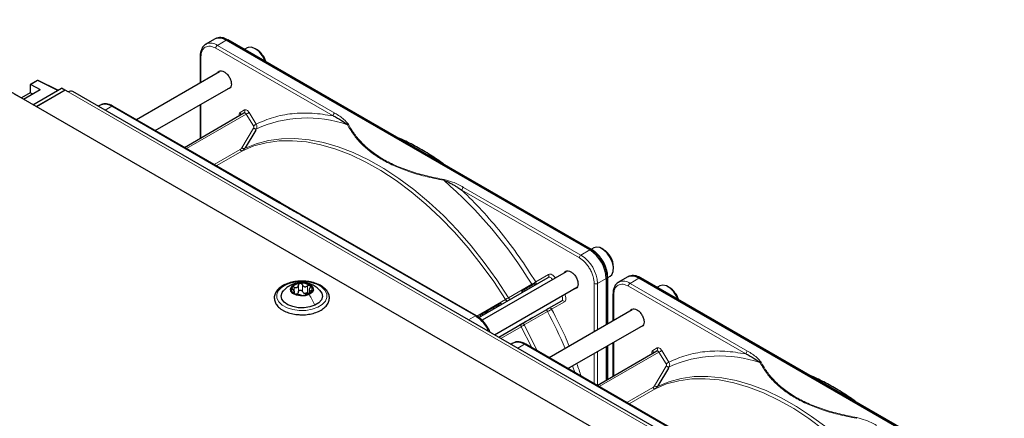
# Paper-space layout 'Blatt2' of a CAD drawing. Header units: millimetres. Extents: x 5 to 418, y 2 to 292.
# Tile 92 of 93: x 293 to 335, y 244 to 261. Entities that reach past the tile are written whole.
import ezdxf

# ---------------------------------------------------------------- set-up
doc = ezdxf.new("R2010")
doc.units = ezdxf.units.MM

psp = doc.layouts.new('Blatt2')

# ---------------------------------------------------------------- linework, layer by layer
at = {"color": 7, "linetype": 'Continuous', "lineweight": 25}
for p, q in [((329.053, 236.981), (283.515, 263.269)), ((301.458, 260.217), (301.082, 259.999)), ((301.545, 260.257), (301.49, 260.233)), ((301.082, 259.999), (301.099, 260.009)), ((317.529, 251.178), (301.958, 260.167)), ((317.607, 251.204), (302.036, 260.193)), ((302.851, 259.842), (302.748, 259.782)), ((303.258, 259.774), (303.201, 259.807)), ((300.846, 259.501), (300.846, 258.337)), ((300.846, 259.499), (300.846, 259.501)), ((301.672, 258.814), (298.114, 256.761)), ((293.556, 258.256), (293.556, 257.918)), ((293.861, 258.445), (293.565, 258.274)), ((293.584, 258.272), (293.981, 258.059)), ((293.67, 257.407), (294.9, 258.117)), ((294.741, 258.026), (293.899, 258.446)), ((295.041, 258.036), (294.9, 258.117)), ((298.914, 256.299), (302.147, 258.165)), ((293.273, 257.651), (292.892, 257.856)), ((293.556, 257.918), (293.181, 257.701)), ((293.273, 257.651), (293.981, 258.059)), ((293.646, 257.866), (293.556, 257.918)), ((293.67, 257.407), (294.73, 258.019)), ((293.811, 257.325), (295.041, 258.036)), ((295.055, 258.027), (293.825, 257.317)), ((295.041, 258.036), (295.041, 258.019)), ((295.183, 257.954), (295.055, 258.027)), ((330.879, 237.482), (295.383, 257.974)), ((296.557, 257.387), (296.478, 257.342)), ((304.294, 253.193), (297.106, 257.342)), ((300.846, 257.414), (300.846, 255.971)), ((300.164, 255.578), (302.718, 257.052)), ((303.218, 256.316), (302.766, 255.562)), ((305.497, 252.499), (304.287, 253.197)), ((312.677, 248.354), (305.489, 252.503)), ((317.7, 251.269), (317.597, 251.21)), ((318.107, 251.202), (318.051, 251.235)), ((316.521, 250.242), (312.918, 248.162)), ((318.294, 250.01), (318.288, 250.124)), ((318.545, 250.377), (318.545, 250.443)), ((312.774, 248.287), (315.746, 250.002)), ((315.191, 249.682), (315.161, 249.734)), ((318.236, 249.954), (318.236, 247.966)), ((318.297, 248.002), (318.297, 250.009)), ((318.303, 250.001), (318.4, 250.057)), ((319.136, 250.012), (318.76, 249.794)), ((318.76, 249.794), (318.777, 249.804)), ((319.223, 250.052), (319.168, 250.028)), ((335.206, 240.973), (319.636, 249.962)), ((335.284, 240.999), (319.714, 249.988)), ((304.877, 249.307), (304.877, 249.387)), ((305.513, 249.474), (305.513, 249.337)), ((313.448, 247.545), (316.996, 249.593)), ((314.726, 249.483), (314.612, 249.417)), ((314.642, 249.365), (314.612, 249.417)), ((314.82, 249.537), (314.726, 249.483)), ((314.726, 249.483), (314.756, 249.431)), ((314.923, 249.597), (314.82, 249.537)), ((314.85, 249.485), (314.82, 249.537)), ((318.523, 249.296), (318.523, 248.132)), ((318.523, 249.294), (318.523, 249.296)), ((320.529, 249.637), (320.426, 249.577)), ((320.936, 249.569), (320.879, 249.602)), ((313.62, 248.844), (313.549, 248.803)), ((313.717, 248.9), (313.62, 248.844)), ((313.65, 248.792), (313.62, 248.844)), ((313.747, 248.849), (313.717, 248.9)), ((315.773, 248.678), (316.326, 248.998)), ((312.8, 248.41), (312.847, 248.329)), ((312.951, 248.389), (312.921, 248.441)), ((313.072, 248.528), (313.043, 248.511)), ((313.073, 248.459), (313.043, 248.511)), ((313.102, 248.545), (313.072, 248.528)), ((313.102, 248.476), (313.072, 248.528)), ((313.117, 248.554), (313.1, 248.583)), ((313.152, 248.574), (313.102, 248.545)), ((313.132, 248.493), (313.102, 248.545)), ((313.399, 248.717), (313.152, 248.574)), ((313.182, 248.522), (313.152, 248.574)), ((313.549, 248.803), (313.399, 248.717)), ((313.429, 248.665), (313.399, 248.717)), ((313.579, 248.751), (313.549, 248.803)), ((314.692, 248.054), (315.685, 248.628)), ((319.35, 248.609), (315.792, 246.556)), ((313.629, 247.44), (314.593, 247.997)), ((316.592, 246.094), (319.825, 247.96)), ((314.234, 247.182), (314.155, 247.136)), ((318.523, 247.209), (318.523, 245.766)), ((321.972, 242.988), (314.784, 247.137)), ((317.841, 245.372), (320.396, 246.847)), ((318.236, 247.043), (318.236, 245.6)), ((318.297, 245.636), (318.297, 247.078)), ((320.895, 246.111), (320.443, 245.357))]:
    psp.add_line(p, q, dxfattribs=at)
at = {"color": 7, "linetype": 'Continuous', "lineweight": 18}
for p, q in [((306.538, 256.926), (301.511, 259.827)), ((301.582, 259.95), (301.958, 260.167)), ((306.609, 257.048), (301.582, 259.95)), ((301.958, 260.167), (302.01, 260.192)), ((302.01, 260.192), (317.58, 251.203)), ((300.875, 259.46), (300.875, 258.354)), ((293.88, 258.444), (293.584, 258.272)), ((294.73, 258.019), (293.88, 258.444)), ((330.679, 237.462), (295.183, 257.954)), ((296.771, 257.172), (297.057, 257.337)), ((297.057, 257.337), (304.244, 253.189)), ((300.875, 257.431), (300.875, 255.988)), ((302.816, 256.999), (300.258, 255.523)), ((302.554, 257.073), (302.739, 257.18)), ((303.123, 256.502), (302.816, 256.999)), ((302.934, 257.073), (303.241, 256.576)), ((302.625, 255.558), (303.13, 256.399)), ((303.25, 256.369), (303.218, 256.316)), ((301.437, 254.842), (302.553, 255.486)), ((302.648, 255.432), (301.532, 254.788)), ((302.766, 255.562), (302.745, 255.528)), ((317.082, 250.839), (312.055, 253.741)), ((317.152, 250.961), (312.126, 253.863)), ((305.44, 252.498), (312.627, 248.349)), ((317.529, 251.178), (317.152, 250.961)), ((317.58, 251.203), (317.529, 251.178)), ((315.214, 249.81), (315.766, 250.13)), ((318.276, 250.102), (318.283, 249.986)), ((305.222, 249.399), (305.222, 249.685)), ((314.048, 249.131), (315.041, 249.705)), ((317.718, 247.668), (317.718, 249.737)), ((318.236, 249.954), (317.86, 249.737)), ((317.86, 249.737), (317.86, 247.749)), ((318.283, 249.986), (318.236, 249.954)), ((318.283, 249.986), (318.283, 247.994)), ((319.26, 249.745), (319.636, 249.962)), ((324.286, 246.843), (319.26, 249.745)), ((319.636, 249.962), (319.688, 249.987)), ((319.688, 249.987), (335.258, 240.998)), ((304.844, 249.326), (304.844, 249.361)), ((304.871, 249.393), (304.871, 249.586)), ((305.049, 249.383), (305.049, 249.669)), ((305.436, 249.352), (305.436, 249.638)), ((305.582, 249.365), (305.582, 249.429)), ((314.953, 249.545), (314.923, 249.597)), ((315.076, 249.615), (315.046, 249.667)), ((318.553, 249.255), (318.553, 248.149)), ((324.216, 246.72), (319.189, 249.622)), ((312.687, 248.345), (313.916, 249.055)), ((316.326, 248.998), (313.629, 247.441)), ((316.446, 248.952), (315.894, 248.633)), ((312.968, 248.398), (312.938, 248.45)), ((313.026, 248.432), (312.996, 248.484)), ((315.716, 248.536), (314.723, 247.963)), ((312.627, 248.349), (312.341, 248.184)), ((312.867, 248.34), (312.837, 248.392)), ((314.59, 247.887), (313.723, 247.386)), ((318.553, 247.225), (318.553, 245.783)), ((314.448, 246.967), (314.734, 247.132)), ((314.734, 247.132), (321.922, 242.983)), ((317.718, 245.444), (317.718, 246.744)), ((317.86, 246.825), (317.86, 245.383)), ((320.493, 246.794), (317.936, 245.318)), ((318.283, 247.07), (318.283, 245.627)), ((320.232, 246.868), (320.417, 246.975)), ((320.801, 246.296), (320.493, 246.794)), ((320.611, 246.868), (320.919, 246.371)), ((316.895, 245.919), (316.787, 246.206)), ((320.303, 245.353), (320.807, 246.194)), ((320.927, 246.164), (320.895, 246.111)), ((319.115, 244.637), (320.231, 245.281)), ((320.326, 245.227), (319.21, 244.582)), ((320.443, 245.357), (320.423, 245.323))]:
    psp.add_line(p, q, dxfattribs=at)
at = {"color": 7, "linetype": 'Continuous', "lineweight": 25, "flags": 128}
for points in [[(303.63, 259.273), (303.616, 259.307), (303.506, 259.509), (303.363, 259.682), (303.203, 259.806), (303.042, 259.869), (302.898, 259.862), (302.851, 259.842)], [(318.4, 250.057), (318.47, 250.118), (318.533, 250.255), (318.543, 250.437), (318.5, 250.643), (318.408, 250.852), (318.278, 251.04), (318.122, 251.187), (317.96, 251.277), (317.806, 251.301), (317.7, 251.269)], [(305.507, 249.266), (305.336, 249.214), (305.144, 249.204), (304.96, 249.237), (304.811, 249.308), (304.721, 249.406), (304.703, 249.517), (304.76, 249.624), (304.883, 249.71)], [(304.883, 249.71), (305.054, 249.762), (305.246, 249.772), (305.431, 249.739), (305.58, 249.668), (305.67, 249.57), (305.688, 249.459), (305.631, 249.352), (305.507, 249.266)], [(318.297, 250.01), (318.297, 250.01), (318.297, 250.009)], [(305.75, 248.808), (305.535, 248.734), (305.293, 248.697), (305.042, 248.702), (304.804, 248.747), (304.598, 248.829), (304.44, 248.941), (304.343, 249.075), (304.316, 249.218), (304.359, 249.361), (304.429, 249.452)], [(305.959, 249.455), (306.047, 249.33), (306.075, 249.186), (306.031, 249.044), (305.92, 248.914), (305.75, 248.808)], [(321.308, 249.067), (321.25, 249.194), (321.124, 249.386), (320.971, 249.539), (320.808, 249.637), (320.653, 249.669), (320.529, 249.637)]]:
    psp.add_lwpolyline(points, dxfattribs=at)
at = {"color": 7, "linetype": 'Continuous', "lineweight": 18, "flags": 128}
for points in [[(302.816, 256.999), (302.805, 257.015), (302.793, 257.028), (302.78, 257.04), (302.766, 257.048), (302.753, 257.054), (302.74, 257.057), (302.729, 257.056), (302.718, 257.052)], [(313.916, 249.055), (313.414, 249.822), (312.882, 250.561), (312.322, 251.266), (311.738, 251.934), (311.134, 252.561), (310.513, 253.142), (309.878, 253.675), (309.235, 254.155), (308.586, 254.581), (307.936, 254.949), (307.288, 255.257), (306.646, 255.504), (306.015, 255.688), (305.398, 255.808), (304.798, 255.862), (304.22, 255.852), (303.667, 255.776), (303.142, 255.636), (302.648, 255.432)], [(302.745, 255.528), (303.241, 255.733), (303.767, 255.874), (304.322, 255.95), (304.902, 255.96), (305.503, 255.906), (306.122, 255.786), (306.756, 255.601), (307.399, 255.354), (308.049, 255.044), (308.702, 254.675), (309.352, 254.248), (309.998, 253.766), (310.634, 253.232), (311.257, 252.649), (311.863, 252.021), (312.449, 251.35), (313.011, 250.643), (313.545, 249.901), (314.048, 249.131)], [(304.514, 249.686), (304.755, 249.771), (305.025, 249.818), (305.307, 249.822), (305.581, 249.785), (305.829, 249.707), (306.034, 249.595), (306.181, 249.457), (306.262, 249.301), (306.269, 249.138), (306.204, 248.98), (306.07, 248.836), (305.876, 248.718), (305.636, 248.633), (305.366, 248.587), (305.084, 248.582), (304.81, 248.62), (304.562, 248.697), (304.357, 248.809), (304.209, 248.948), (304.129, 249.104), (304.121, 249.267), (304.186, 249.425), (304.321, 249.568), (304.514, 249.686)], [(315.935, 249.904), (315.919, 249.927), (315.895, 249.954), (315.869, 249.977), (315.842, 249.994), (315.815, 250.006), (315.79, 250.011), (315.766, 250.01), (315.746, 250.002)], [(316.326, 248.998), (316.343, 249.012), (316.356, 249.031), (316.364, 249.056), (316.367, 249.085), (316.365, 249.117), (316.358, 249.151), (316.347, 249.185), (316.335, 249.211)], [(315.042, 246.988), (315.026, 247.022), (314.59, 247.887)], [(314.723, 247.963), (315.163, 247.089), (315.272, 246.856)], [(320.493, 246.794), (320.483, 246.809), (320.47, 246.823), (320.458, 246.835), (320.444, 246.843), (320.431, 246.849), (320.418, 246.852), (320.406, 246.851), (320.396, 246.847)], [(331.594, 238.85), (331.092, 239.617), (330.559, 240.356), (330, 241.061), (329.416, 241.729), (328.811, 242.356), (328.19, 242.937), (327.556, 243.47), (326.913, 243.95), (326.264, 244.376), (325.613, 244.744), (324.965, 245.052), (324.324, 245.299), (323.693, 245.483), (323.075, 245.603), (322.476, 245.657), (321.898, 245.647), (321.345, 245.571), (320.82, 245.431), (320.326, 245.227)], [(320.423, 245.323), (320.918, 245.528), (321.445, 245.669), (322, 245.745), (322.58, 245.755), (323.181, 245.7), (323.8, 245.581), (324.433, 245.396), (325.077, 245.149), (325.727, 244.839), (326.379, 244.47), (327.03, 244.043), (327.676, 243.561), (328.312, 243.027), (328.935, 242.444), (329.541, 241.815), (330.127, 241.145), (330.688, 240.437), (331.222, 239.696), (331.726, 238.926)]]:
    psp.add_lwpolyline(points, dxfattribs=at)
at = {"color": 7, "linetype": 'Continuous', "lineweight": 25}
for centre, radius, start, end in [((301.665, 259.758), 0.503, 54.3824, 114.3071), ((301.714, 259.771), 0.514, 54.844, 109.1737), ((302.024, 260.168), 0.0279, 64.1059, 120.3461), ((302.754, 258.978), 0.942, 17.3593, 57.6418), ((293.573, 258.258), 0.0173, 53.8088, 189.6652), ((293.881, 258.41), 0.04, 63.4641, 119.9973), ((295.3, 257.79), 0.201, 65.6929, 125.6176), ((316.701, 249.884), 1.537, 2.6055, 57.3945), ((316.74, 249.901), 1.55, 7.4229, 57.1417), ((317.591, 251.181), 0.0281, 357.4371, 55.9531), ((317.627, 250.419), 0.919, 1.5041, 58.4905), ((305.132, 249.273), 0.472, 90.9797, 139.2502), ((305.203, 249.101), 0.648, 58.1613, 96.9453), ((319.343, 249.553), 0.503, 54.3824, 114.3071), ((319.391, 249.566), 0.514, 54.844, 109.1737), ((319.702, 249.963), 0.0279, 64.1059, 120.3461), ((304.929, 249.485), 0.182, 148.3161, 242.62), ((305.188, 249.875), 0.648, 238.1613, 276.9453), ((304.917, 249.445), 0.171, 286.0993, 304.1306), ((305.258, 249.703), 0.472, 270.9797, 319.2502), ((305.363, 249.551), 0.237, 250.3106, 264.7961), ((305.461, 249.491), 0.182, 328.3161, 62.62), ((320.406, 248.754), 0.972, 17.9984, 57.0027)]:
    psp.add_arc(centre, radius, start, end, dxfattribs=at)
at = {"color": 7, "linetype": 'Continuous', "lineweight": 18}
for centre, radius, start, end in [((301.286, 259.533), 0.511, 54.6299, 111.5164), ((301.665, 259.821), 0.154, 122.6055, 177.3945), ((300.896, 259.506), 0.0509, 187.749, 245.4439), ((293.869, 258.427), 0.0195, 56.4293, 114.9652), ((293.892, 258.428), 0.0194, 68.3898, 127.1591), ((302.478, 257.02), 0.0926, 307.8335, 35.0766), ((302.664, 257.127), 0.0922, 306.3512, 35.1851), ((301.893, 258.598), 1.846, 299.9888, 304.3156), ((306.692, 256.919), 0.154, 122.6055, 177.3945), ((305.425, 251.568), 5.271, 70.957, 114.3749), ((298.562, 239.622), 19.319, 31.4621, 48.8282), ((312.208, 253.734), 0.154, 122.6055, 177.3945), ((317.235, 250.832), 0.154, 122.6055, 177.3945), ((316.324, 249.667), 1.537, 2.6055, 57.3945), ((317.595, 251.179), 0.0279, 64.1059, 120.3461), ((315.691, 250.076), 0.0922, 306.3512, 35.1851), ((317.789, 249.873), 0.154, 242.6097, 297.3903), ((318.269, 250.011), 0.0279, 299.6454, 355.8931), ((318.964, 249.328), 0.511, 54.6299, 111.5164), ((319.342, 249.615), 0.154, 122.6055, 177.3945), ((318.574, 249.301), 0.0509, 187.749, 245.4439), ((316.363, 248.913), 0.0922, 24.8163, 113.6431), ((297.216, 238.614), 20.992, 23.4081, 28.207), ((320.156, 246.815), 0.0926, 307.8335, 35.0766), ((320.341, 246.922), 0.0922, 306.3512, 35.1851), ((319.57, 248.393), 1.846, 299.9888, 304.3156), ((324.369, 246.713), 0.154, 122.6055, 177.3945), ((323.103, 241.363), 5.271, 70.957, 114.3749)]:
    psp.add_arc(centre, radius, start, end, dxfattribs=at)
at = {"color": 7, "linetype": 'Continuous', "lineweight": 25}
psp.add_ellipse((294.73, 257.987), major_axis=(0.02, 0.0347), ratio=0.576679, start_param=0.034867, end_param=0.784708, dxfattribs=at)
for points, knots in [([(301.105, 260.005), (301.075, 259.99), (301, 259.952), (300.917, 259.841), (300.864, 259.695), (300.842, 259.578), (300.847, 259.511), (300.848, 259.5)], [0, 0, 0, 0, 0.178353, 0.449155, 0.712576, 0.95398, 1, 1, 1, 1]), ([(301.596, 258.771), (301.614, 258.797), (301.652, 258.853), (301.753, 258.872), (301.832, 258.837), (301.872, 258.819)], [0, 0, 0, 0, 0.314168, 0.657084, 1, 1, 1, 1]), ([(301.872, 258.819), (301.912, 258.791), (301.991, 258.734), (302.092, 258.595), (302.16, 258.44), (302.184, 258.288), (302.16, 258.165), (302.095, 258.085), (302.028, 258.08), (301.996, 258.078)], [0, 0, 0, 0, 0.144573, 0.289146, 0.433719, 0.578293, 0.722866, 0.867439, 1, 1, 1, 1]), ([(297.106, 257.339), (297.079, 257.355), (297.008, 257.397), (296.889, 257.434), (296.753, 257.447), (296.642, 257.434), (296.589, 257.399), (296.574, 257.389)], [0, 0, 0, 0, 0.145773, 0.38604, 0.633582, 0.892952, 1, 1, 1, 1]), ([(302.543, 256.955), (302.543, 256.955), (302.543, 256.954), (302.538, 256.947), (302.534, 256.946), (302.534, 256.946)], [0, 0, 0, 0, 0.337931, 0.908636, 1, 1, 1, 1]), ([(306.538, 256.926), (306.663, 256.865), (306.891, 256.755), (307.066, 256.614), (307.145, 256.551)], [0, 0, 0, 0, 0.546487, 1, 1, 1, 1]), ([(311.268, 254.864), (311.082, 254.993), (310.696, 255.263), (310.104, 255.607), (309.651, 255.846), (309.403, 255.948), (309.356, 255.967)], [0, 0, 0, 0, 0.292559, 0.608996, 0.925533, 1, 1, 1, 1]), ([(302.648, 255.432), (302.667, 255.445), (302.705, 255.47), (302.732, 255.509), (302.745, 255.528)], [0, 0, 0, 0, 0.495823, 1, 1, 1, 1]), ([(311.28, 254.164), (311.319, 254.15), (311.397, 254.121), (311.52, 254.062), (311.648, 253.993), (311.773, 253.922), (311.908, 253.84), (311.997, 253.779), (312.055, 253.741)], [0, 0, 0, 0, 0.131707, 0.266427, 0.45503, 0.620819, 0.756483, 1, 1, 1, 1]), ([(318.096, 250.689), (318.05, 250.761), (317.987, 250.861), (317.877, 250.988), (317.779, 251.083), (317.683, 251.16), (317.625, 251.191), (317.607, 251.201)], [0, 0, 0, 0, 0.332055, 0.465031, 0.682019, 0.901125, 1, 1, 1, 1]), ([(317.619, 251.177), (317.702, 251.119), (317.83, 251.029), (317.984, 250.845), (318.09, 250.686), (318.174, 250.515), (318.246, 250.325), (318.257, 250.204), (318.264, 250.137)], [0, 0, 0, 0, 0.260513, 0.400752, 0.543967, 0.687182, 0.82742, 1, 1, 1, 1]), ([(318.288, 250.124), (318.288, 250.134), (318.285, 250.191), (318.26, 250.295), (318.216, 250.439), (318.161, 250.569), (318.115, 250.654), (318.096, 250.689)], [0, 0, 0, 0, 0.057456, 0.318799, 0.541248, 0.806265, 1, 1, 1, 1]), ([(316.446, 250.199), (316.464, 250.225), (316.501, 250.28), (316.602, 250.299), (316.682, 250.264), (316.721, 250.247)], [0, 0, 0, 0, 0.314168, 0.657084, 1, 1, 1, 1]), ([(316.721, 250.247), (316.761, 250.219), (316.84, 250.162), (316.942, 250.022), (317.009, 249.867), (317.033, 249.715), (317.009, 249.592), (316.945, 249.513), (316.878, 249.508), (316.846, 249.506)], [0, 0, 0, 0, 0.144573, 0.289146, 0.433719, 0.578293, 0.722866, 0.867439, 1, 1, 1, 1]), ([(305.331, 249.837), (305.251, 249.841), (305.081, 249.848), (304.823, 249.814), (304.572, 249.745), (304.353, 249.641), (304.178, 249.506), (304.059, 249.345), (304.006, 249.167), (304.023, 248.991), (304.102, 248.829), (304.204, 248.717), (304.279, 248.661), (304.299, 248.646)], [0, 0, 0, 0, 0.086282, 0.185601, 0.28521, 0.385407, 0.486394, 0.587428, 0.685685, 0.779446, 0.871544, 0.965572, 1, 1, 1, 1]), ([(304.749, 249.68), (304.681, 249.645), (304.564, 249.583), (304.473, 249.489), (304.435, 249.45)], [0, 0, 0, 0, 0.580484, 1, 1, 1, 1]), ([(305.95, 249.456), (305.92, 249.487), (305.84, 249.57), (305.683, 249.666), (305.487, 249.746), (305.27, 249.786), (305.038, 249.777), (304.862, 249.73), (304.769, 249.689), (304.749, 249.68)], [0, 0, 0, 0, 0.100749, 0.262257, 0.420848, 0.583927, 0.767422, 0.948656, 1, 1, 1, 1]), ([(304.99, 248.413), (305.042, 248.406), (305.183, 248.39), (305.421, 248.405), (305.684, 248.453), (305.922, 248.539), (306.122, 248.658), (306.274, 248.805), (306.364, 248.975), (306.385, 249.154), (306.339, 249.325), (306.236, 249.479), (306.081, 249.612), (305.877, 249.722), (305.634, 249.798), (305.445, 249.836), (305.342, 249.837), (305.331, 249.837)], [0, 0, 0, 0, 0.042893, 0.116634, 0.190507, 0.26469, 0.339399, 0.414652, 0.489109, 0.560561, 0.62935, 0.698063, 0.769173, 0.842509, 0.916511, 0.990371, 1, 1, 1, 1]), ([(305.124, 249.745), (305.114, 249.743), (305.094, 249.739), (305.07, 249.721), (305.053, 249.697), (305.05, 249.678), (305.049, 249.669)], [0, 0, 0, 0, 0.250033, 0.4996315, 0.7492277, 1, 1, 1, 1]), ([(305.222, 249.685), (305.217, 249.694), (305.209, 249.711), (305.185, 249.731), (305.156, 249.744), (305.135, 249.744), (305.124, 249.745)], [0, 0, 0, 0, 0.249815, 0.499908, 0.75012, 1, 1, 1, 1]), ([(305.222, 249.685), (305.231, 249.667), (305.246, 249.639), (305.28, 249.614), (305.31, 249.602), (305.343, 249.6), (305.387, 249.607), (305.416, 249.626), (305.436, 249.638)], [0, 0, 0, 0, 0.249199, 0.374336, 0.49893, 0.624007, 0.749759, 1, 1, 1, 1]), ([(315.161, 249.734), (315.16, 249.733), (315.157, 249.732), (315.134, 249.718), (315.097, 249.697), (315.063, 249.678), (315.046, 249.667)], [0, 0, 0, 0, 0.2389, 0.474476, 0.723416, 1, 1, 1, 1]), ([(318.782, 249.8), (318.753, 249.785), (318.678, 249.747), (318.595, 249.636), (318.541, 249.49), (318.52, 249.373), (318.525, 249.305), (318.526, 249.295)], [0, 0, 0, 0, 0.178353, 0.449155, 0.712576, 0.95398, 1, 1, 1, 1]), ([(304.775, 249.581), (304.772, 249.574), (304.767, 249.562), (304.772, 249.538), (304.786, 249.513), (304.801, 249.499), (304.808, 249.491)], [0, 0, 0, 0, 0.249857, 0.499466, 0.749011, 1, 1, 1, 1]), ([(304.871, 249.586), (304.861, 249.59), (304.842, 249.598), (304.814, 249.601), (304.789, 249.596), (304.78, 249.586), (304.775, 249.581)], [0, 0, 0, 0, 0.249807, 0.500055, 0.750309, 1, 1, 1, 1]), ([(304.844, 249.361), (304.855, 249.363), (304.871, 249.366), (304.878, 249.381), (304.877, 249.398), (304.867, 249.42), (304.848, 249.452), (304.824, 249.476), (304.808, 249.491)], [0, 0, 0, 0, 0.249201, 0.374338, 0.498932, 0.624008, 0.74976, 1, 1, 1, 1]), ([(304.844, 249.361), (304.839, 249.36), (304.829, 249.358), (304.824, 249.35), (304.829, 249.338), (304.84, 249.329), (304.846, 249.324)], [0, 0, 0, 0, 0.249852, 0.499902, 0.750115, 1, 1, 1, 1]), ([(304.846, 249.324), (304.853, 249.319), (304.868, 249.31), (304.898, 249.298), (304.928, 249.288), (304.946, 249.284), (304.955, 249.282)], [0, 0, 0, 0, 0.249991, 0.499611, 0.749127, 1, 1, 1, 1]), ([(304.871, 249.586), (304.891, 249.577), (304.922, 249.565), (304.963, 249.565), (304.992, 249.572), (305.015, 249.589), (305.04, 249.62), (305.045, 249.649), (305.049, 249.669)], [0, 0, 0, 0, 0.249168, 0.374303, 0.498903, 0.623987, 0.749746, 1, 1, 1, 1]), ([(305.169, 249.235), (305.159, 249.237), (305.145, 249.241), (305.11, 249.247), (305.08, 249.254), (305.047, 249.261), (305.003, 249.272), (304.974, 249.278), (304.955, 249.282)], [0, 0, 0, 0, 0.2491995, 0.3743362, 0.4989302, 0.6240074, 0.7497593, 1, 1, 1, 1]), ([(305.049, 249.383), (305.047, 249.368), (305.042, 249.337), (305.023, 249.314), (305.013, 249.303)], [0, 0, 0, 0, 0.50155, 1, 1, 1, 1]), ([(305.049, 249.383), (305.05, 249.393), (305.053, 249.411), (305.069, 249.435), (305.093, 249.452), (305.124, 249.461), (305.156, 249.458), (305.185, 249.446), (305.208, 249.425), (305.217, 249.408), (305.222, 249.399)], [0, 0, 0, 0, 0.125193, 0.249438, 0.374279, 0.499024, 0.623869, 0.749369, 0.87443, 1, 1, 1, 1]), ([(305.283, 249.328), (305.269, 249.337), (305.242, 249.356), (305.229, 249.385), (305.222, 249.399)], [0, 0, 0, 0, 0.498457, 1, 1, 1, 1]), ([(305.266, 249.231), (305.277, 249.233), (305.297, 249.235), (305.321, 249.241), (305.337, 249.246), (305.34, 249.249), (305.342, 249.251)], [0, 0, 0, 0, 0.250033, 0.499632, 0.749228, 1, 1, 1, 1]), ([(305.436, 249.352), (305.421, 249.342), (305.392, 249.323), (305.358, 249.318), (305.341, 249.315)], [0, 0, 0, 0, 0.501552, 1, 1, 1, 1]), ([(305.52, 249.334), (305.499, 249.327), (305.469, 249.315), (305.428, 249.296), (305.399, 249.283), (305.375, 249.272), (305.351, 249.26), (305.345, 249.254), (305.342, 249.251)], [0, 0, 0, 0, 0.249168, 0.374303, 0.498903, 0.623987, 0.749746, 1, 1, 1, 1]), ([(305.545, 249.652), (305.537, 249.656), (305.522, 249.663), (305.492, 249.663), (305.462, 249.655), (305.445, 249.644), (305.436, 249.638)], [0, 0, 0, 0, 0.249991, 0.499611, 0.749127, 1, 1, 1, 1]), ([(305.546, 249.559), (305.535, 249.541), (305.519, 249.514), (305.513, 249.48), (305.514, 249.457), (305.523, 249.441), (305.543, 249.428), (305.567, 249.428), (305.582, 249.429)], [0, 0, 0, 0, 0.249201, 0.374338, 0.498932, 0.624008, 0.74976, 1, 1, 1, 1]), ([(305.52, 249.334), (305.529, 249.338), (305.548, 249.345), (305.576, 249.36), (305.601, 249.378), (305.611, 249.389), (305.616, 249.395)], [0, 0, 0, 0, 0.249807, 0.500055, 0.750309, 1, 1, 1, 1]), ([(305.546, 249.559), (305.551, 249.568), (305.561, 249.585), (305.566, 249.611), (305.562, 249.635), (305.55, 249.646), (305.545, 249.652)], [0, 0, 0, 0, 0.2498519, 0.4999015, 0.7501147, 1, 1, 1, 1]), ([(305.616, 249.395), (305.618, 249.401), (305.624, 249.412), (305.618, 249.423), (305.604, 249.43), (305.59, 249.429), (305.582, 249.429)], [0, 0, 0, 0, 0.249857, 0.499466, 0.749011, 1, 1, 1, 1]), ([(315.046, 249.667), (315.026, 249.656), (314.988, 249.634), (314.944, 249.609), (314.923, 249.597)], [0, 0, 0, 0, 0.520139, 1, 1, 1, 1]), ([(305.169, 249.235), (305.173, 249.234), (305.182, 249.232), (305.205, 249.23), (305.234, 249.229), (305.256, 249.231), (305.266, 249.231)], [0, 0, 0, 0, 0.249815, 0.499908, 0.75012, 1, 1, 1, 1]), ([(304.299, 248.646), (304.332, 248.624), (304.428, 248.561), (304.62, 248.482), (304.823, 248.425), (304.952, 248.415), (304.99, 248.413)], [0, 0, 0, 0, 0.18036, 0.519453, 0.858398, 1, 1, 1, 1]), ([(312.936, 248.449), (312.926, 248.444), (312.908, 248.433), (312.88, 248.417), (312.856, 248.403), (312.844, 248.396), (312.837, 248.392)], [0, 0, 0, 0, 0.257013, 0.493304, 0.733189, 1, 1, 1, 1]), ([(312.938, 248.45), (312.932, 248.447), (312.924, 248.442), (312.92, 248.44), (312.921, 248.441), (312.921, 248.441)], [0, 0, 0, 0, 0.520179, 0.7607323, 1, 1, 1, 1]), ([(312.996, 248.484), (312.99, 248.481), (312.979, 248.474), (312.963, 248.465), (312.949, 248.457), (312.941, 248.452), (312.938, 248.45)], [0, 0, 0, 0, 0.255127, 0.498018, 0.74194, 1, 1, 1, 1]), ([(313.07, 248.527), (313.058, 248.52), (313.035, 248.507), (313.009, 248.491), (312.996, 248.484)], [0, 0, 0, 0, 0.530715, 1, 1, 1, 1]), ([(315.685, 248.628), (315.693, 248.632), (315.71, 248.642), (315.735, 248.656), (315.757, 248.669), (315.768, 248.675), (315.773, 248.678)], [0, 0, 0, 0, 0.248974, 0.501635, 0.750749, 1, 1, 1, 1]), ([(319.274, 248.566), (319.292, 248.592), (319.33, 248.647), (319.431, 248.666), (319.51, 248.631), (319.55, 248.614)], [0, 0, 0, 0, 0.3141679, 0.6570839, 1, 1, 1, 1]), ([(319.55, 248.614), (319.589, 248.586), (319.669, 248.529), (319.77, 248.39), (319.838, 248.235), (319.862, 248.082), (319.837, 247.96), (319.773, 247.88), (319.706, 247.875), (319.674, 247.873)], [0, 0, 0, 0, 0.144573, 0.289146, 0.433719, 0.578293, 0.722866, 0.867439, 1, 1, 1, 1]), ([(313.164, 247.842), (313.118, 247.914), (313.054, 248.014), (312.944, 248.141), (312.845, 248.236), (312.75, 248.312), (312.693, 248.342), (312.677, 248.351)], [0, 0, 0, 0, 0.335682, 0.470248, 0.690009, 0.912205, 1, 1, 1, 1]), ([(312.837, 248.392), (312.83, 248.388), (312.82, 248.382), (312.816, 248.38), (312.818, 248.381), (312.818, 248.381)], [0, 0, 0, 0, 0.5110357, 0.7533793, 1, 1, 1, 1]), ([(314.593, 247.997), (314.608, 248.006), (314.639, 248.024), (314.675, 248.044), (314.692, 248.054)], [0, 0, 0, 0, 0.5, 1, 1, 1, 1]), ([(313.251, 247.661), (313.239, 247.69), (313.214, 247.752), (313.181, 247.811), (313.164, 247.842)], [0, 0, 0, 0, 0.475445, 1, 1, 1, 1]), ([(314.784, 247.134), (314.757, 247.15), (314.686, 247.192), (314.567, 247.229), (314.431, 247.242), (314.32, 247.229), (314.267, 247.194), (314.251, 247.184)], [0, 0, 0, 0, 0.1457732, 0.3860402, 0.6335822, 0.8929522, 1, 1, 1, 1]), ([(320.221, 246.75), (320.221, 246.75), (320.221, 246.749), (320.215, 246.742), (320.212, 246.741), (320.211, 246.741)], [0, 0, 0, 0, 0.337931, 0.908636, 1, 1, 1, 1]), ([(324.216, 246.72), (324.341, 246.66), (324.569, 246.55), (324.744, 246.409), (324.823, 246.346)], [0, 0, 0, 0, 0.546487, 1, 1, 1, 1]), ([(328.945, 244.658), (328.76, 244.788), (328.373, 245.058), (327.782, 245.401), (327.329, 245.641), (327.081, 245.743), (327.033, 245.762)], [0, 0, 0, 0, 0.292559, 0.608996, 0.925533, 1, 1, 1, 1]), ([(320.326, 245.227), (320.345, 245.239), (320.383, 245.265), (320.41, 245.304), (320.423, 245.323)], [0, 0, 0, 0, 0.495823, 1, 1, 1, 1])]:
    psp.add_open_spline(points, degree=3, knots=knots, dxfattribs=at)
at = {"color": 7, "linetype": 'Continuous', "lineweight": 18}
for points, knots in [([(301.511, 259.827), (301.431, 259.864), (301.308, 259.92), (301.16, 259.914), (301.058, 259.878), (300.976, 259.807), (300.896, 259.682), (300.883, 259.548), (300.875, 259.46)], [0, 0, 0, 0, 0.2394568, 0.3683607, 0.5, 0.6316393, 0.7605432, 1, 1, 1, 1]), ([(297.057, 257.337), (296.963, 257.38), (296.776, 257.466), (296.63, 257.413), (296.557, 257.387)], [0, 0, 0, 0, 0.500051, 1, 1, 1, 1]), ([(297.106, 257.342), (297.099, 257.345), (297.085, 257.35), (297.066, 257.342), (297.057, 257.337)], [0, 0, 0, 0, 0.4996716, 1, 1, 1, 1]), ([(302.517, 256.951), (302.515, 256.963), (302.509, 256.998), (302.521, 257.044), (302.543, 257.063), (302.554, 257.073)], [0, 0, 0, 0, 0.205862, 0.617587, 1, 1, 1, 1]), ([(302.739, 257.18), (302.753, 257.185), (302.781, 257.194), (302.835, 257.176), (302.89, 257.134), (302.92, 257.093), (302.934, 257.073)], [0, 0, 0, 0, 0.240773, 0.5, 0.759227, 1, 1, 1, 1]), ([(303.241, 256.576), (303.482, 256.681), (303.966, 256.893), (304.775, 257.04), (305.631, 257.07), (306.236, 256.974), (306.538, 256.926)], [0, 0, 0, 0, 0.2492569, 0.5, 0.7507431, 1, 1, 1, 1]), ([(307.189, 256.568), (307.131, 256.639), (306.984, 256.817), (306.75, 256.961), (306.609, 257.048)], [0, 0, 0, 0, 0.39819, 1, 1, 1, 1]), ([(303.13, 256.399), (303.133, 256.407), (303.14, 256.421), (303.142, 256.448), (303.137, 256.476), (303.128, 256.493), (303.123, 256.502)], [0, 0, 0, 0, 0.247321, 0.497654, 0.748719, 1, 1, 1, 1]), ([(303.25, 256.369), (303.256, 256.382), (303.27, 256.409), (303.276, 256.46), (303.269, 256.518), (303.251, 256.556), (303.241, 256.576)], [0, 0, 0, 0, 0.216924, 0.455917, 0.716953, 1, 1, 1, 1]), ([(307.145, 256.551), (307.152, 256.555), (307.166, 256.562), (307.181, 256.566), (307.189, 256.568)], [0, 0, 0, 0, 0.483164, 1, 1, 1, 1]), ([(307.145, 256.551), (307.238, 256.394), (307.415, 256.096), (307.773, 255.691), (308.182, 255.34), (308.649, 255.033), (309.182, 254.763), (309.791, 254.527), (310.492, 254.32), (311.009, 254.218), (311.28, 254.164)], [0, 0, 0, 0, 0.141038, 0.268348, 0.385526, 0.500284, 0.615098, 0.732344, 0.859336, 1, 1, 1, 1]), ([(311.294, 254.198), (311.047, 254.246), (310.567, 254.339), (309.883, 254.533), (309.251, 254.769), (308.675, 255.056), (308.178, 255.389), (307.768, 255.754), (307.433, 256.148), (307.272, 256.425), (307.189, 256.568)], [0, 0, 0, 0, 0.12858, 0.250087, 0.37511, 0.500001, 0.624892, 0.749914, 0.87141, 1, 1, 1, 1]), ([(311.28, 254.164), (311.282, 254.17), (311.287, 254.184), (311.291, 254.193), (311.294, 254.198)], [0, 0, 0, 0, 0.499999, 1, 1, 1, 1]), ([(312.126, 253.863), (311.975, 253.945), (311.725, 254.08), (311.417, 254.164), (311.294, 254.198)], [0, 0, 0, 0, 0.600655, 1, 1, 1, 1]), ([(312.055, 253.741), (312.342, 253.455), (312.919, 252.882), (313.736, 251.92), (314.512, 250.9), (314.98, 250.173), (315.214, 249.81)], [0, 0, 0, 0, 0.2493274, 0.5, 0.7506726, 1, 1, 1, 1]), ([(304.244, 253.189), (304.253, 253.192), (304.271, 253.2), (304.289, 253.199), (304.294, 253.193), (304.294, 253.193)], [0, 0, 0, 0, 0.499615, 0.99923, 1, 1, 1, 1]), ([(304.244, 253.189), (304.375, 253.113), (304.574, 252.998), (304.843, 252.844), (305.11, 252.689), (305.31, 252.574), (305.44, 252.498)], [0, 0, 0, 0, 0.327983, 0.500008, 0.672268, 1, 1, 1, 1]), ([(305.49, 252.503), (305.483, 252.505), (305.468, 252.511), (305.449, 252.502), (305.44, 252.498)], [0, 0, 0, 0, 0.498802, 1, 1, 1, 1]), ([(317.718, 249.737), (317.71, 249.834), (317.697, 249.984), (317.617, 250.201), (317.535, 250.366), (317.433, 250.519), (317.285, 250.697), (317.162, 250.783), (317.082, 250.839)], [0, 0, 0, 0, 0.239457, 0.368361, 0.5, 0.631639, 0.760543, 1, 1, 1, 1]), ([(315.766, 250.13), (315.787, 250.137), (315.829, 250.152), (315.911, 250.124), (315.994, 250.062), (316.037, 250), (316.058, 249.97)], [0, 0, 0, 0, 0.240773, 0.5, 0.759227, 1, 1, 1, 1]), ([(304.749, 249.68), (304.749, 249.68), (304.785, 249.708), (304.834, 249.709), (304.883, 249.71)], [0, 0, 0, 0, 0.0038675, 1, 1, 1, 1]), ([(315.214, 249.81), (315.202, 249.803), (315.179, 249.788), (315.132, 249.76), (315.085, 249.731), (315.055, 249.713), (315.041, 249.705)], [0, 0, 0, 0, 0.280057, 0.540096, 0.780086, 1, 1, 1, 1]), ([(319.189, 249.622), (319.109, 249.659), (318.986, 249.715), (318.838, 249.709), (318.736, 249.673), (318.653, 249.602), (318.574, 249.477), (318.561, 249.342), (318.553, 249.255)], [0, 0, 0, 0, 0.239457, 0.368361, 0.5, 0.631639, 0.760543, 1, 1, 1, 1]), ([(316.454, 249.285), (316.469, 249.251), (316.501, 249.183), (316.513, 249.08), (316.497, 248.995), (316.463, 248.966), (316.446, 248.952)], [0, 0, 0, 0, 0.240773, 0.5, 0.759227, 1, 1, 1, 1]), ([(314.048, 249.131), (314.024, 249.118), (313.977, 249.09), (313.936, 249.067), (313.916, 249.055)], [0, 0, 0, 0, 0.500009, 1, 1, 1, 1]), ([(313.916, 249.055), (313.923, 249.044), (313.938, 249.024), (313.965, 249.004), (313.992, 248.994), (314.006, 248.999), (314.013, 249.002)], [0, 0, 0, 0, 0.249998, 0.499998, 0.749999, 1, 1, 1, 1]), ([(315.716, 248.536), (315.73, 248.544), (315.761, 248.561), (315.809, 248.587), (315.857, 248.613), (315.881, 248.626), (315.894, 248.633)], [0, 0, 0, 0, 0.2194992, 0.4593516, 0.7195291, 1, 1, 1, 1]), ([(315.894, 248.633), (316.095, 248.25), (316.369, 247.729), (316.591, 247.194), (316.65, 247.051)], [0, 0, 0, 0, 0.733415, 1, 1, 1, 1]), ([(312.627, 248.349), (312.636, 248.353), (312.654, 248.36), (312.672, 248.359), (312.678, 248.353), (312.678, 248.353)], [0, 0, 0, 0, 0.483167, 0.966335, 1, 1, 1, 1]), ([(313.18, 247.7), (313.163, 247.74), (313.099, 247.9), (312.901, 248.151), (312.718, 248.283), (312.627, 248.349)], [0, 0, 0, 0, 0.146513, 0.573257, 1, 1, 1, 1]), ([(314.593, 247.997), (314.587, 247.992), (314.576, 247.983), (314.571, 247.955), (314.575, 247.921), (314.585, 247.898), (314.59, 247.887)], [0, 0, 0, 0, 0.249998, 0.499999, 0.749999, 1, 1, 1, 1]), ([(314.59, 247.887), (314.611, 247.898), (314.652, 247.922), (314.699, 247.949), (314.723, 247.963)], [0, 0, 0, 0, 0.499991, 1, 1, 1, 1]), ([(314.734, 247.132), (314.641, 247.175), (314.453, 247.261), (314.307, 247.208), (314.234, 247.182)], [0, 0, 0, 0, 0.5000511, 1, 1, 1, 1]), ([(314.784, 247.137), (314.777, 247.14), (314.762, 247.145), (314.744, 247.137), (314.734, 247.132)], [0, 0, 0, 0, 0.4996716, 1, 1, 1, 1]), ([(320.195, 246.746), (320.193, 246.758), (320.187, 246.793), (320.199, 246.839), (320.221, 246.858), (320.232, 246.868)], [0, 0, 0, 0, 0.205862, 0.617587, 1, 1, 1, 1]), ([(320.417, 246.975), (320.43, 246.979), (320.458, 246.989), (320.513, 246.971), (320.568, 246.929), (320.597, 246.888), (320.611, 246.868)], [0, 0, 0, 0, 0.240773, 0.5, 0.759227, 1, 1, 1, 1]), ([(320.919, 246.371), (321.16, 246.476), (321.644, 246.688), (322.453, 246.835), (323.308, 246.865), (323.914, 246.768), (324.216, 246.72)], [0, 0, 0, 0, 0.249257, 0.5, 0.750743, 1, 1, 1, 1]), ([(324.867, 246.363), (324.808, 246.434), (324.662, 246.612), (324.428, 246.756), (324.286, 246.843)], [0, 0, 0, 0, 0.39819, 1, 1, 1, 1]), ([(316.965, 246.309), (316.967, 246.305), (317.043, 246.126), (317.1, 245.945), (317.156, 245.768)], [0, 0, 0, 0, 0.02245, 1, 1, 1, 1]), ([(320.927, 246.164), (320.934, 246.177), (320.947, 246.204), (320.954, 246.255), (320.947, 246.313), (320.929, 246.351), (320.919, 246.371)], [0, 0, 0, 0, 0.216924, 0.455917, 0.716953, 1, 1, 1, 1]), ([(324.823, 246.346), (324.829, 246.349), (324.843, 246.357), (324.859, 246.361), (324.867, 246.363)], [0, 0, 0, 0, 0.483164, 1, 1, 1, 1]), ([(324.823, 246.346), (324.916, 246.189), (325.093, 245.891), (325.451, 245.486), (325.86, 245.135), (326.327, 244.828), (326.86, 244.558), (327.469, 244.322), (328.17, 244.115), (328.686, 244.013), (328.958, 243.959)], [0, 0, 0, 0, 0.141038, 0.268348, 0.385526, 0.500284, 0.615098, 0.732344, 0.859336, 1, 1, 1, 1]), ([(328.971, 243.993), (328.724, 244.041), (328.244, 244.134), (327.561, 244.327), (326.929, 244.564), (326.353, 244.851), (325.855, 245.183), (325.446, 245.548), (325.11, 245.943), (324.949, 246.22), (324.867, 246.363)], [0, 0, 0, 0, 0.12858, 0.250087, 0.37511, 0.500001, 0.624892, 0.749914, 0.87141, 1, 1, 1, 1]), ([(320.807, 246.194), (320.811, 246.202), (320.818, 246.216), (320.819, 246.243), (320.815, 246.271), (320.806, 246.288), (320.801, 246.296)], [0, 0, 0, 0, 0.2473211, 0.4976536, 0.7487194, 1, 1, 1, 1]), ([(328.958, 243.959), (328.96, 243.965), (328.964, 243.979), (328.969, 243.988), (328.971, 243.993)], [0, 0, 0, 0, 0.499999, 1, 1, 1, 1]), ([(329.803, 243.658), (329.653, 243.739), (329.403, 243.875), (329.095, 243.959), (328.971, 243.993)], [0, 0, 0, 0, 0.600655, 1, 1, 1, 1])]:
    psp.add_open_spline(points, degree=3, knots=knots, dxfattribs=at)
for points in [[(303.241, 256.576), (303.234, 256.571), (303.22, 256.561), (303.188, 256.54), (303.153, 256.519), (303.133, 256.507), (303.123, 256.502)], [(303.13, 256.399), (303.14, 256.392), (303.16, 256.378), (303.195, 256.366), (303.227, 256.361), (303.242, 256.367), (303.25, 256.369)], [(302.553, 255.486), (302.567, 255.496), (302.596, 255.515), (302.616, 255.544), (302.625, 255.558)], [(302.648, 255.432), (302.641, 255.43), (302.627, 255.426), (302.601, 255.436), (302.574, 255.456), (302.56, 255.476), (302.553, 255.486)], [(302.745, 255.528), (302.738, 255.525), (302.723, 255.52), (302.69, 255.524), (302.656, 255.537), (302.636, 255.551), (302.625, 255.558)], [(315.193, 249.683), (315.201, 249.69), (315.218, 249.703), (315.23, 249.736), (315.23, 249.774), (315.219, 249.798), (315.214, 249.81)], [(305.75, 248.808), (305.716, 248.889), (305.648, 249.051), (305.554, 249.194), (305.507, 249.266)], [(314.112, 249.059), (314.109, 249.059), (314.104, 249.059), (314.087, 249.075), (314.068, 249.099), (314.055, 249.121), (314.048, 249.131)], [(315.685, 248.628), (315.684, 248.625), (315.681, 248.62), (315.686, 248.598), (315.698, 248.569), (315.71, 248.547), (315.716, 248.536)], [(315.894, 248.633), (315.886, 248.643), (315.871, 248.665), (315.838, 248.684), (315.803, 248.69), (315.783, 248.682), (315.773, 248.678)], [(314.692, 248.054), (314.691, 248.052), (314.688, 248.047), (314.693, 248.025), (314.705, 247.996), (314.717, 247.974), (314.723, 247.963)], [(320.919, 246.371), (320.912, 246.366), (320.897, 246.356), (320.865, 246.335), (320.831, 246.314), (320.811, 246.302), (320.801, 246.296)], [(320.807, 246.194), (320.817, 246.187), (320.838, 246.173), (320.872, 246.16), (320.905, 246.156), (320.92, 246.162), (320.927, 246.164)], [(320.231, 245.281), (320.245, 245.291), (320.273, 245.31), (320.293, 245.339), (320.303, 245.353)], [(320.326, 245.227), (320.319, 245.225), (320.305, 245.221), (320.278, 245.231), (320.252, 245.251), (320.238, 245.271), (320.231, 245.281)], [(320.423, 245.323), (320.416, 245.32), (320.4, 245.315), (320.368, 245.319), (320.334, 245.332), (320.313, 245.346), (320.303, 245.353)]]:
    psp.add_open_spline(points, degree=3, dxfattribs=at)
at = {"color": 7, "linetype": 'Continuous', "lineweight": 25}
for points in [[(314.646, 248.028), (314.616, 248.01), (314.556, 247.976), (314.514, 247.952), (314.517, 247.954), (314.567, 247.982), (314.655, 248.033), (314.768, 248.098), (314.891, 248.169), (314.961, 248.21), (314.996, 248.23)], [(314.996, 248.23), (315.025, 248.247), (315.085, 248.281), (315.127, 248.306), (315.124, 248.304), (315.075, 248.275), (314.986, 248.224), (314.874, 248.159), (314.751, 248.088), (314.681, 248.048), (314.646, 248.028)]]:
    psp.add_open_spline(points, degree=3, dxfattribs=at)

doc.saveas('drawing.dxf')
